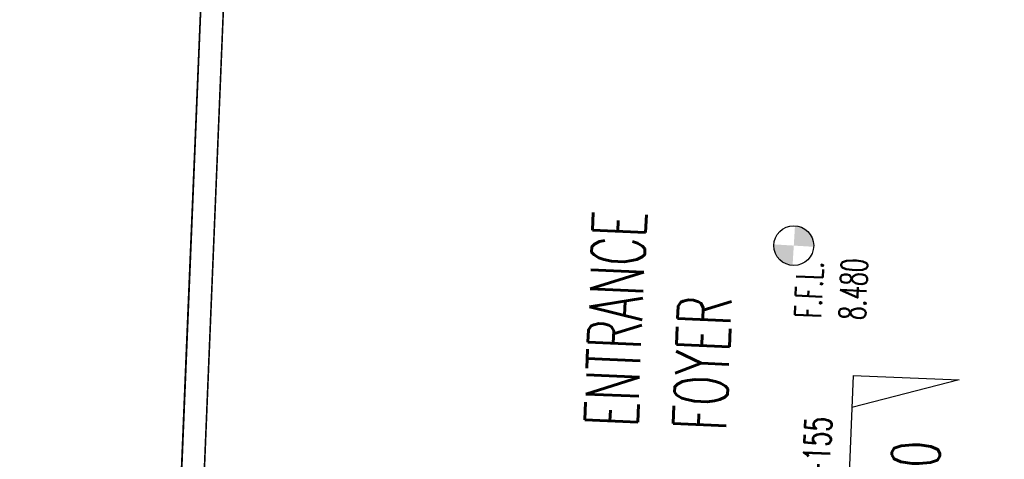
# Model space of a CAD drawing. Header units: millimetres. Extents: x 941089 to 2922714, y 799810 to 1997150.
# Tile 9 of 99: x 965239 to 974504, y 939133 to 943271. Entities that reach past the tile are written whole.
import ezdxf
from ezdxf.enums import TextEntityAlignment as Align

# ---------------------------------------------------------------- set-up
doc = ezdxf.new("R2010")
doc.units = ezdxf.units.MM
doc.header["$LTSCALE"] = 10
doc.linetypes.add('DASHDOT', pattern=[1, 0.5, -0.25, 0, -0.25])
for name, color, linetype in [('FO-00$0$PL-00$0$FIT OUT AREA', 21, 'Continuous'), ('L-PL-00$0$FIT OUT AREA', 1, 'Continuous'), ('L-PL-00$0$SYMBOL', 6, 'Continuous'), ('L-PL-00$0$TEXT-25', 2, 'Continuous'), ('L-PL-00$0$TEXT-35', 7, 'Continuous'), ('L-PL-00$0$WALL-INTERNAL', 4, 'Continuous'), ('L-PL-00$0$WALL-STUD-PARTITIONS', 2, 'Continuous'), ('REVISION', 1, 'DASHDOT')]:
    doc.layers.add(name, color=color, linetype=linetype)
doc.styles.add('L-PL-00$0$PL-01$0$STANDARD', font='romans.shx', dxfattribs={"width": 0.6})
doc.styles.add('L-PL-00$0$STANDARD', font='romans.shx', dxfattribs={"width": 0.6})
doc.styles.add('L-PL-00$0$SYMBOLS', font='ROMANS.SHX')

# ---------------------------------------------------------------- blocks, each defined once
blk = doc.blocks.new('FO-00')
at = {"layer": 'FO-00$0$PL-00$0$FIT OUT AREA'}
blk.add_lwpolyline([(975339.3, 947538.4), (975110, 942728.8), (977492.3, 942615.3), (977257.6, 935536.7), (975514.7, 935608.9), (975500, 935254.2), (977043.1, 935190.4), (976996.4, 934061.2), (975703.2, 934114.7), (975675.9, 933455.2), (969081.5, 933727.7), (969108.8, 934387.2), (967909.8, 934436.7), (967882.5, 933777.3), (966762.3, 933823.6), (967204.7, 944528)], dxfattribs=at)
blk = doc.blocks.new('L-PL-00$0$sym5')
for p, q in [((0, 15), (-10, 15)), ((-10, 15), (0, 12)), ((0, 15), (0, 0))]:
    blk.add_line(p, q)
at = {"linetype": 'Continuous', "style": 'L-PL-00$0$SYMBOLS', "flags": 1}
blk.add_attdef('DT-RV0', (-3.89, 13.897), '', height=0.5, dxfattribs=at)
at = {"color": 7, "style": 'L-PL-00$0$STANDARD', "width": 0.65}
blk.add_attdef('SYM5', text='', height=4.51, dxfattribs=at).set_placement((-6.223, 6.602), align=Align.MIDDLE)
at = {"color": 2, "style": 'L-PL-00$0$STANDARD', "width": 0.65}
blk.add_attdef('SYM5', text='', height=2.5, rotation=90, dxfattribs=at).set_placement((3.09, 7.372), align=Align.MIDDLE)
blk = doc.blocks.new('L-PL-00')
at = {"layer": 'L-PL-00$0$FIT OUT AREA'}
blk.add_lwpolyline([(975339.3, 947538.4), (975110, 942728.8), (977492.3, 942615.3), (977257.6, 935536.7), (975514.7, 935608.9), (975500, 935254.2), (977043.1, 935190.4), (976996.4, 934061.2), (975703.2, 934114.7), (975675.9, 933455.2), (969081.5, 933727.7), (969108.8, 934387.2), (967909.8, 934436.7), (967882.5, 933777.3), (966762.3, 933823.6), (967204.7, 944528)], dxfattribs=at)
at = {"layer": 'L-PL-00$0$TEXT-25'}
blk.add_circle((972523.5, 941144.6), 187.5, dxfattribs=at)
for points in [[(972583, 941322.4), (972523.5, 941144.6), (972534.9, 941331.7)], [(972627, 941301), (972523.5, 941144.6), (972583, 941322.4)], [(972663.9, 941268.9), (972523.5, 941144.6), (972627, 941301)], [(972691.3, 941228.3), (972523.5, 941144.6), (972663.9, 941268.9)], [(972339.8, 941107.1), (972523.5, 941144.6), (972336.4, 941155.9)], [(972355.8, 941060.8), (972523.5, 941144.6), (972339.8, 941107.1)], [(972383.2, 941020.3), (972523.5, 941144.6), (972355.8, 941060.8)], [(972420.1, 940988.2), (972523.5, 941144.6), (972383.2, 941020.3)], [(972464.1, 940966.7), (972523.5, 941144.6), (972420.1, 940988.2)], [(972512.2, 940957.4), (972523.5, 941144.6), (972464.1, 940966.7)], [(972707.3, 941182), (972523.5, 941144.6), (972691.3, 941228.3)], [(972710.7, 941133.2), (972523.5, 941144.6), (972707.3, 941182)]]:
    blk.add_solid(points, dxfattribs=at)
at = {"layer": 'L-PL-00$0$WALL-INTERNAL'}
for p, q in [((966989.8, 944536.9), (966636, 935976.2)), ((967204.7, 944528), (966850.9, 935967.3))]:
    blk.add_line(p, q, dxfattribs=at)
at = {"layer": 'L-PL-00$0$WALL-STUD-PARTITIONS'}
blk.add_lwpolyline([(960845.2, 961201.1), (960737.9, 958616.8), (955376.1, 958838.4), (954462, 936489.9), (965384.6, 936027.9), (965940.4, 936005), (966636, 935976.2), (966812.9, 940256.5), (966812.9, 940256.5), (966989.8, 944536.9), (966998.7, 944751.7), (967639.6, 960257.6), (966702.7, 960296.3), (966730.1, 960957.9), (960845.2, 961201.1)], dxfattribs=at)
at = {"layer": 'L-PL-00$0$SYMBOL', "color": 6}
ref = blk.add_blockref('L-PL-00$0$sym5', (973019.7, 938421.4), dxfattribs=dict(at, xscale=-100.0000000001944, yscale=100.0999999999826, zscale=100, rotation=357.6334380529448))
ref.add_attrib('SYM5', '80', dxfattribs={"layer": '0', "color": 7, "height": 451.47, "rotation": 88.48694, "style": 'L-PL-00$0$STANDARD', "width": 0.649351}).set_placement((973668.8, 939055.9), align=Align.MIDDLE)
ref.add_attrib('SYM5', 'A-155', dxfattribs={"layer": '0', "color": 2, "height": 250, "rotation": 87.63159, "style": 'L-PL-00$0$STANDARD', "width": 0.65065}).set_placement((972741.4, 939171.4), align=Align.MIDDLE)
at = {"layer": 'L-PL-00$0$TEXT-25', "insert": (973614.1, 940423.1), "char_height": 250, "width": 1, "attachment_point": 7, "rotation": 87.6334, "style": 'L-PL-00$0$PL-01$0$STANDARD'}
blk.add_mtext('F.F.L. 8.480\\P    ', dxfattribs=at)
at = {"layer": 'L-PL-00$0$TEXT-35', "insert": (972719, 939361.9), "char_height": 500, "width": 1, "attachment_point": 7, "rotation": 87.63343, "style": 'L-PL-00$0$PL-01$0$STANDARD'}
blk.add_mtext('ENTRANCE\\PFOYER\\P    ', dxfattribs=at)

msp = doc.modelspace()

# ---------------------------------------------------------------- block references
at = {"layer": 'REVISION'}
for name in ['FO-00', 'L-PL-00']:
    msp.add_blockref(name, (0, 0), dxfattribs=at)

doc.saveas('drawing.dxf')
